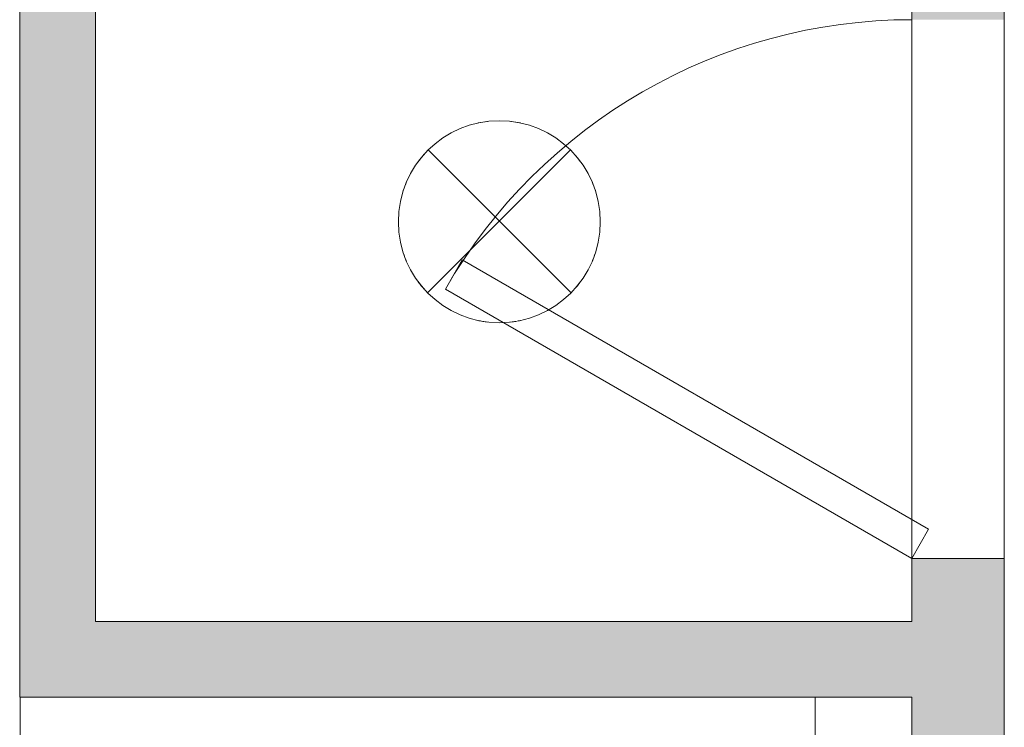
# Model space of a CAD drawing. Header units: inches. Extents: x 10 to 643, y -369 to 487.
# Tile 16 of 40: x 115 to 174, y 389 to 431. Entities that reach past the tile are written whole.
import ezdxf

# ---------------------------------------------------------------- set-up
doc = ezdxf.new("R2010")
doc.units = ezdxf.units.IN
doc.header["$MEASUREMENT"] = 0
for name, color, linetype, lineweight in [('A-CLNG-PATT', 13, 'Continuous', 9), ('A-DOOR', 31, 'Continuous', 9), ('A-WALL', 90, 'Continuous', 9), ('A-WALL-PATT', 111, 'Continuous', 9), ('Q-SPCQ', 2, 'Continuous', 9)]:
    doc.layers.add(name, color=color, linetype=linetype, lineweight=lineweight)

# ---------------------------------------------------------------- blocks, each defined once
blk = doc.blocks.new('Planitar - Single Door - 2_8-5512151-Main Floor')
at = {"layer": 'A-DOOR'}
for p, q in [((14.268, -1.75), (-1.732, -29.463)), ((14.268, -1.75), (16, -2.75)), ((16, -2.75), (0, -30.463)), ((-1.732, -29.463), (0, -30.463))]:
    blk.add_line(p, q, dxfattribs=at)
blk.add_arc((16, -2.75), 32, 180, 240, dxfattribs=at)
blk = doc.blocks.new('Ceiling Mounted Light - 2_-0_-5513559-Main Floor')
at = {"layer": 'Q-SPCQ'}
for p, q in [((4.222, 4.263), (-4.263, -4.222)), ((-4.222, 4.263), (4.263, -4.222))]:
    blk.add_line(p, q, dxfattribs=at)
for start, end in [(360, 180), (0, 180), (96.64542, 102.02301), (77.97699, 83.35458), (137.97699, 143.35458), (36.64542, 42.02301), (156.64542, 162.02301), (17.97699, 23.35458), (180, 360), (180, 360), (197.97699, 203.35458), (336.64542, 342.02301), (216.64542, 222.02301), (317.97699, 323.35458), (257.97699, 263.35458), (276.64542, 282.02301)]:
    blk.add_arc((0, 0), 6, start, end, dxfattribs=at)

msp = doc.modelspace()

# ---------------------------------------------------------------- hatches: boundary and pattern name
at = {"layer": 'A-CLNG-PATT', "lineweight": 18}
h = msp.add_hatch(dxfattribs=at)
h.set_pattern_fill('FP_9', color=256, style=0, pattern_type=2)
h.set_pattern_definition([(0, (115.492, 336.51), (0, -23.622), []), (270, (115.49, 336.51), (-47.244, -3e-15), [])])
h.paths.add_polyline_path([(134.295, 276.5), (168, 276.5), (168, 351), (168.5, 351), (168.5, 390.875), (115.492, 390.867), (115.492, 276.5)], flags=0)
h.paths.add_polyline_path([(161.736, 349.132), (115.736, 349.132), (115.736, 359.132), (161.736, 359.132), (161.736, 349.414)], flags=0)
h.paths.add_polyline_path([(132, 365.875), (132, 376.875), (151, 376.875), (151, 365.875), (132.444, 365.875)], flags=0)
at = {"layer": 'A-WALL-PATT'}
for points in [[(115.5, 390.875), (120, 390.875), (120, 443), (115.5, 443), (115.5, 441.969)], [(120, 390.875), (168.5, 390.875), (168.5, 395.375), (120, 395.375)]]:
    msp.add_hatch(color=9, dxfattribs=at).paths.add_polyline_path(points, flags=0)
h = msp.add_hatch(color=9, dxfattribs=at)
h.paths.add_polyline_path([(174, 351), (174, 352.25), (168.5, 352.25), (168.5, 351)], flags=0)
h.paths.add_polyline_path([(174, 388.25), (174, 399.125), (168.5, 399.125), (168.5, 388.25)], flags=0)
h.paths.add_polyline_path([(168.5, 431.125), (174, 431.125), (174, 443), (168.5, 443), (168.5, 441.969)], flags=0)

# ---------------------------------------------------------------- linework, layer by layer
at = {"layer": 'A-WALL'}
for p, q in [((174, 351), (174, 444)), ((115.5, 390.875), (115.5, 443)), ((120, 443), (120, 395.375)), ((168.5, 443), (168.5, 395.375)), ((168.5, 399.125), (174, 399.125)), ((120, 395.375), (168.5, 395.375)), ((168.5, 390.875), (115.5, 390.875)), ((168.5, 390.875), (168.5, 351))]:
    msp.add_line(p, q, dxfattribs=at)

# ---------------------------------------------------------------- block references
at = {"layer": 'A-DOOR', "rotation": 269.9999999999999}
msp.add_blockref('Planitar - Single Door - 2_8-5512151-Main Floor', (171.25, 415.125), dxfattribs=at)
at = {"layer": 'Q-SPCQ'}
msp.add_blockref('Ceiling Mounted Light - 2_-0_-5513559-Main Floor', (143.992, 419.125), dxfattribs=at)

doc.saveas('drawing.dxf')
